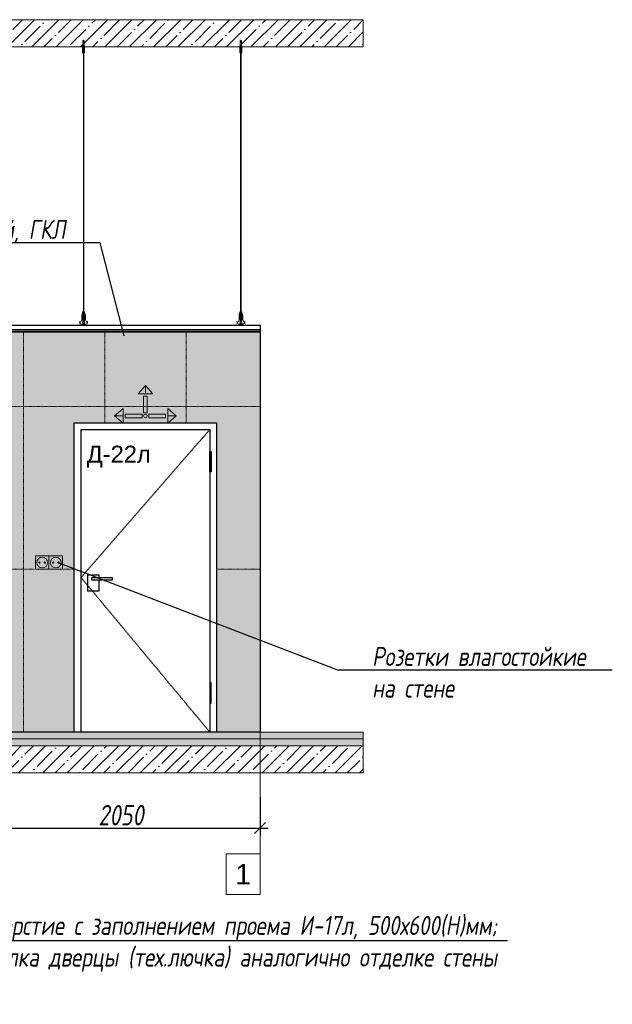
# Model space of a CAD drawing. Header units: millimetres. Extents: x -173851 to 481338, y -267897 to -21875.
# Tile 49 of 126: x -15834 to -11464, y -220548 to -213293. Entities that reach past the tile are written whole.
import ezdxf
from ezdxf import colors
from ezdxf.entities.mleader import LeaderData, LeaderLine
from ezdxf.math import Vec2, Vec3

# ---------------------------------------------------------------- set-up
doc = ezdxf.new("R2010")
doc.units = ezdxf.units.MM
doc.linetypes.add('( Hidden )', pattern=[0.375, 0.25, -0.125])
doc.linetypes.add('DASHDOT', pattern=[25.4, 12.7, -6.35, 0, -6.35])
doc.layers.get('Defpoints').update_dxf_attribs({"color": 31})
for name, color, linetype, lineweight in [('3_RC_Ceiling', 253, 'Continuous', 5), ('A-DETL-GENF', 7, 'Continuous', 5), ('EOM', 1, 'Continuous', 5), ('meb', 26, 'Continuous', 15)]:
    doc.layers.add(name, color=color, linetype=linetype, lineweight=lineweight)
for name, color, linetype, lineweight, true_color in [('dim_per', 7, 'Continuous', 9, 0x172e00), ('dim_razv', 7, 'DASHDOT', 9, 0x0d1b0d), ('pol', 7, 'Continuous', 15, 0x55666d)]:
    doc.layers.add(name, color=color, linetype=linetype, lineweight=lineweight, true_color=true_color)
doc.styles.add('fl_iso paper', font='isocpeur.ttf', dxfattribs={"width": 0.8, "oblique": 10})
doc.styles.get("Standard").update_dxf_attribs({"font": 'arial.ttf'})
doc.dimstyles.new('In tre 1_50', dxfattribs={"dimtxt": 150, "dimasz": 80, "dimexe": 60, "dimexo": 10, "dimgap": 20, "dimtad": 1, "dimdec": 0, "dimrnd": 5, "dimzin": 0, "dimdsep": 46, "dimtxsty": 'fl_iso paper', "dimblk": 'OBLIQUE', "dimcen": 0, "dimdle": 60, "dimadec": 0, "dimazin": 0, "dimtfac": 1, "dimtdec": 0, "dimtofl": 0, "dimtmove": 1, "dimatfit": 1, "dimfxl": 40, "dimtolj": 1, "dimtzin": 0, "dimarcsym": 1})

# ---------------------------------------------------------------- blocks, each defined once
blk = doc.blocks.new('*U534')
at = {"layer": '3_RC_Ceiling', "ltscale": 20}
for p, q in [((490274.8, -63513), (490274.8, -63572.9)), ((490284.8, -63551.1), (490274.8, -63551.1)), ((490277.8, -63552.3), (490277.8, -63572.9)), ((490279.8, -63508.1), (490279.8, -63527.3)), ((490281.8, -63552.3), (490281.8, -63572.9)), ((490284.8, -63513), (490284.8, -63572.9)), ((490272.3, -63565.3), (490277.8, -63565.3)), ((490272.3, -63593.8), (490277.8, -63593.8)), ((490284.8, -63572.9), (490274.8, -63572.9)), ((490277.8, -63600.6), (490277.8, -63559.9)), ((490277.9, -65491.9), (490277.8, -63606.9)), ((490281.8, -63600.6), (490281.8, -63559.8)), ((490281.8, -63565.3), (490287.3, -63565.3)), ((490281.8, -63593.8), (490287.3, -63593.8)), ((490281.9, -65491.9), (490281.8, -63606.9)), ((490277.9, -65511.1), (490277.9, -65482.6)), ((490281.9, -65511.1), (490281.9, -65482.6)), ((490272.4, -65524.1), (490277.9, -65524.1)), ((490272.4, -65552.6), (490277.9, -65552.6)), ((490285.6, -65568.8), (490274.1, -65568.8)), ((490274.1, -65586.8), (490274.1, -65597.8)), ((490276.5, -65574.8), (490276.5, -65571.4)), ((490277.9, -65570.9), (490277, -65570.9)), ((490277.9, -65575.3), (490277, -65575.3)), ((490277.4, -65574.8), (490277.3, -65570.9)), ((490277.9, -65574.8), (490277.4, -65574.8)), ((490277.9, -65559.3), (490277.9, -65518.6)), ((490277.9, -65582.5), (490277.9, -65566.3)), ((490281.9, -65559.4), (490281.9, -65518.6)), ((490281.9, -65524.1), (490287.4, -65524.1)), ((490281.9, -65552.6), (490287.4, -65552.6)), ((490281.9, -65582.5), (490281.9, -65566.3)), ((490282.8, -65570.9), (490281.9, -65570.9)), ((490282.4, -65574.8), (490281.9, -65574.8)), ((490282.8, -65575.3), (490281.9, -65575.3)), ((490282.4, -65574.8), (490282.4, -65570.9)), ((490283.3, -65574.8), (490283.3, -65571.4)), ((490285.6, -65586.8), (490285.6, -65597.8)), ((490274.1, -65597.8), (490274.1, -65604.3)), ((490285.6, -65597.8), (490285.6, -65604.3))]:
    blk.add_line(p, q, dxfattribs=at)
at = {"layer": '3_RC_Ceiling', "ltscale": 20, "elevation": -5.1}
blk.add_lwpolyline([(490272.3, -63554.6), (490272.3, -63605.4, 0.311691), (490287.3, -63605.4), (490287.3, -63554.6, 0.333333)], format="xyb", close=True, dxfattribs=at)
at = {"layer": '3_RC_Ceiling', "ltscale": 20}
for points in [[(490282, -63560.3, 0.15158), (490281.9, -63559.9, 0.106977), (490281.4, -63559.4, 0.07462), (490280.7, -63559.1, 0.061287), (490279.8, -63559, 0.061287), (490279, -63559.1, 0.07462), (490278.3, -63559.4, 0.106977), (490277.8, -63559.9, 0.15158), (490277.7, -63560.3, 0.156429), (490277.8, -63560.8, 0.106977)], [(490282, -63600.1, -0.15158), (490281.9, -63600.6, -0.106977), (490281.4, -63601, -0.07462), (490280.7, -63601.3, -0.061287), (490279.8, -63601.4, -0.061287), (490279, -63601.3, -0.07462), (490278.3, -63601, -0.106977), (490277.8, -63600.6, -0.15158), (490277.7, -63600.1, -0.156429), (490277.8, -63599.6, -0.106977)], [(490282, -63560.4, -0.164855), (490281.8, -63560.8, -0.106977)], [(490281.8, -63599.6, -0.164855), (490282, -63600.1, -0.15158)], [(490287.4, -65524.7, -0.160742), (490293.9, -65538), (490293.9, -65568.4, 0.196304), (490301, -65585.9, -0.186577), (490301.9, -65587.9, 0.403263), (490303.4, -65589.3), (490303.4, -65589.3, 0.315299), (490304.8, -65588.4), (490305, -65587.7, -0.253979), (490306.1, -65586.8, -0.113914), (490306.5, -65586.8, -0.349227), (490307.7, -65588.2), (490307.7, -65590.4, -0.065543), (490307.5, -65591.7), (490306.1, -65596.9, -0.339454), (490296.4, -65604.3), (490263.3, -65604.3, -0.339454), (490253.6, -65596.9), (490252.2, -65591.7, -0.065543), (490252, -65590.4), (490252, -65588.2, -0.349227), (490253.2, -65586.8, -0.113914), (490253.6, -65586.8, -0.253979), (490254.7, -65587.7), (490254.9, -65588.4, 0.315299), (490256.4, -65589.3), (490256.4, -65589.3, 0.403263), (490257.9, -65587.9, -0.186577), (490258.7, -65585.9, 0.196304), (490265.9, -65568.4), (490265.9, -65538, -0.160742), (490272.4, -65524.7)], [(490285.6, -65588.8), (490286.4, -65588.8, 0.414214), (490286.9, -65588.3), (490286.9, -65587.3, 0.414214), (490286.4, -65586.8), (490273.4, -65586.8, 0.414214), (490272.9, -65587.3), (490272.9, -65588.3, 0.414214), (490273.4, -65588.8), (490274.1, -65588.8)], [(490282, -65519.1, 0.15158), (490281.9, -65518.6, 0.106977), (490281.4, -65518.2, 0.07462), (490280.7, -65517.9, 0.061287), (490279.9, -65517.8, 0.061287), (490279, -65517.9, 0.07462), (490278.3, -65518.2, 0.106977), (490277.8, -65518.6, 0.15158), (490277.7, -65519.1, 0.156429), (490277.9, -65519.6, 0.106977)], [(490282, -65558.9, -0.15158), (490281.9, -65559.3, -0.106977), (490281.4, -65559.8, -0.07462), (490280.7, -65560.1, -0.061287), (490279.9, -65560.2, -0.061287), (490279, -65560.1, -0.07462), (490278.3, -65559.8, -0.106977), (490277.8, -65559.3, -0.15158), (490277.7, -65558.9, -0.156429), (490277.9, -65558.4, -0.106977)], [(490282, -65519.1, -0.164855), (490281.9, -65519.6, -0.106977)], [(490281.9, -65558.4, -0.164855), (490282, -65558.9, -0.15158)], [(490285.6, -65595.8), (490286.4, -65595.8, -0.414214), (490286.9, -65596.3), (490286.9, -65597.3, -0.414214), (490286.4, -65597.8), (490273.4, -65597.8, -0.414214), (490272.9, -65597.3), (490272.9, -65596.3, -0.414214), (490273.4, -65595.8), (490274.1, -65595.8)], [(490285.6, -65604.3), (490285.6, -65605.3, -0.414214), (490282.6, -65608.3), (490277.1, -65608.3, -0.414214), (490274.1, -65605.3), (490274.1, -65604.3)]]:
    blk.add_lwpolyline(points, format="xyb", dxfattribs=at)
blk.add_lwpolyline([(490272.4, -65513.4), (490272.4, -65564.2, 0.311691), (490287.4, -65564.2), (490287.4, -65513.4, 0.333333)], format="xyb", close=True, dxfattribs=at)
at = {"layer": '3_RC_Ceiling', "ltscale": 20, "const_width": 2.22}
blk.add_lwpolyline([(490307.6, -65584.7, -1), (490312.1, -65584.7), (490312.1, -65586.3, -0.267949), (490311.4, -65587.5, 0.57735), (490311.4, -65589.9, -0.267949), (490312.1, -65591.1), (490312.1, -65593.7, -0.267949), (490311.4, -65594.9, 0.57735), (490311.4, -65597.3, -0.267949), (490312.1, -65598.5), (490312.1, -65601.2, -0.267949), (490311.4, -65602.4, 0.57735), (490311.4, -65604.8, -0.267949), (490312.1, -65606), (490312.1, -65608.8, -0.414214), (490310.7, -65610.2), (490304.5, -65610.2, -0.247529), (490303.3, -65609.6, 0.247529), (490302.2, -65609), (490298.3, -65609, 0.247529), (490297.1, -65609.6, -0.247529), (490296, -65610.2), (490282.3, -65610.2, -0.267949), (490281.1, -65609.5, 0.57735), (490278.7, -65609.5, -0.267949), (490277.5, -65610.2), (490263.7, -65610.2, -0.247529), (490262.6, -65609.6, 0.247529), (490261.4, -65609), (490257.6, -65609, 0.247529), (490256.4, -65609.6, -0.247529), (490255.3, -65610.2), (490249, -65610.2, -0.414214), (490247.6, -65608.8), (490247.6, -65606, -0.267949), (490248.3, -65604.8, 0.57735), (490248.3, -65602.4, -0.267949), (490247.6, -65601.2), (490247.6, -65598.5, -0.267949), (490248.3, -65597.3, 0.57735), (490248.3, -65594.9, -0.267949), (490247.6, -65593.7), (490247.6, -65591.1, -0.267949), (490248.3, -65589.9, 0.57735), (490248.3, -65587.5, -0.267949), (490247.6, -65586.3), (490247.6, -65584.7, -1), (490252.1, -65584.7, -1)], format="xyb", dxfattribs=at)
at = {"layer": '3_RC_Ceiling', "ltscale": 20, "flags": 128}
blk.add_lwpolyline([(490285.6, -65586.8, -0.414214), (490286.1, -65586.3), (490286.6, -65586.3), (490286.6, -65573.3), (490286.1, -65573.3, -0.414214), (490285.6, -65572.8), (490285.6, -65567.9), (490274.1, -65567.9), (490274.1, -65572.8, -0.414214), (490273.6, -65573.3), (490273.1, -65573.3), (490273.1, -65586.3), (490273.6, -65586.3, -0.414214), (490274.1, -65586.8)], format="xyb", dxfattribs=at)
at = {"layer": '3_RC_Ceiling', "ltscale": 20}
for centre in [(490279.8, -63569.1), (490279.8, -63589.1), (490279.9, -65527.8), (490279.9, -65547.8)]:
    blk.add_circle(centre, 1.6, dxfattribs=at)
for centre, radius, start, end in [((490279.8, -63579.1), 2.8, 131.81165, 228.19115), ((490279.8, -63579.1), 2.8, 131.81165, 228.19115), ((490279.8, -63579.1), 2.8, 48.19102, 131.81165), ((490279.8, -63579.1), 2.8, 228.19115, 311.81178), ((490279.8, -63579.1), 2.8, 311.81178, 48.19102), ((490277, -65571.4), 0.5, 90.0014, 180.0014), ((490277, -65574.8), 0.5, 180.0014, 270.0014), ((490279.9, -65537.8), 2.8, 131.81165, 228.19115), ((490279.9, -65537.8), 2.8, 131.81165, 228.19115), ((490278.4, -65582.5), 0.531, 180.0014, 219.64067), ((490279.9, -65537.8), 2.8, 48.19102, 131.81165), ((490279.9, -65537.8), 2.8, 228.19115, 311.81178), ((490279.1, -65581.9), 1.44, 219.64067, 243.43635), ((490279.6, -65581), 2.48, 243.43635, 258.30048), ((490279.9, -65579.5), 3.99, 258.30048, 270.0014), ((490279.9, -65579.5), 3.99, 270.0014, 281.70232), ((490280.2, -65581), 2.48, 281.70232, 296.56645), ((490280.6, -65581.9), 1.44, 296.56645, 320.36213), ((490279.9, -65537.8), 2.8, 311.81178, 48.19102), ((490281.3, -65582.5), 0.531, 320.36213, 0.0014), ((490282.8, -65571.4), 0.5, 0.0014, 90.0014), ((490282.8, -65574.8), 0.5, 270.0014, 0.0014)]:
    blk.add_arc(centre, radius, start, end, dxfattribs=at)
blk = doc.blocks.new('*U535')
at = {"layer": '3_RC_Ceiling'}
blk.add_blockref('*U534', (-490279.9, 64657.8, 2.5), dxfattribs=at)
blk = doc.blocks.new('*U536')
at = {"color": 0, "linetype": 'ByBlock', "lineweight": -2, "transparency": 16777216}
for p in [(0, 0), (1160, 0), (2320, 0), (3480, 0), (4640, 0), (5800, 0), (6960, 0), (8120, 0), (9280, 0)]:
    blk.add_blockref('*U535', p, dxfattribs=at)
blk = doc.blocks.new('*U661')
at = {"layer": 'dim_razv', "color": 253, "ltscale": 0.3, "transparency": 33554687}
blk.add_lwpolyline([(0, -1500), (0, 1450)], dxfattribs=at)
blk = doc.blocks.new('*U662')
at = {"layer": 'dim_razv', "color": 0, "linetype": 'ByBlock', "lineweight": -2, "transparency": 16777216}
blk.add_blockref('*U661', (0, 0), dxfattribs=at)
blk = doc.blocks.new('_Oblique')
at = {"color": 0, "linetype": 'ByBlock', "lineweight": -2}
blk.add_line((-0.5, -0.5), (0.5, 0.5), dxfattribs=at)
blk = doc.blocks.new('*D668')
at = {"layer": 'Defpoints', "color": 0, "linetype": 'ByBlock', "transparency": 16777216}
for p in [(-16111.8, -219002.2), (-14061.8, -219009.9), (-14061.8, -219249.8)]:
    blk.add_point(p, dxfattribs=at)
at = {"layer": 'dim_razv', "color": 0, "linetype": 'ByBlock', "lineweight": -2, "transparency": 16777216}
for p, q in [((-16111.8, -219012.2), (-16111.8, -219309.8)), ((-14061.8, -219019.9), (-14061.8, -219309.8)), ((-16171.8, -219249.8), (-14001.8, -219249.8))]:
    blk.add_line(p, q, dxfattribs=at)
at = {"layer": 'dim_razv', "color": 0, "linetype": 'ByBlock', "lineweight": -2, "transparency": 16777216, "xscale": 80, "yscale": 80, "zscale": 80, "rotation": 180}
blk.add_blockref('_Oblique', (-16111.8, -219249.8), dxfattribs=at)
at = {"layer": 'dim_razv', "color": 0, "linetype": 'ByBlock', "lineweight": -2, "transparency": 16777216, "xscale": 80, "yscale": 80, "zscale": 80}
blk.add_blockref('_Oblique', (-14061.8, -219249.8), dxfattribs=at)
at = {"layer": 'dim_razv', "color": 0, "linetype": 'ByBlock', "transparency": 16777216, "insert": (-15086.8, -219154.8), "char_height": 150, "attachment_point": 5, "style": 'fl_iso paper'}
blk.add_mtext('\\A1;2050', dxfattribs=at)
blk = doc.blocks.new('1')
at = {"layer": 'pol', "linetype": 'ByBlock'}
h = blk.add_hatch(color=1, dxfattribs=at)
h.paths.add_polyline_path([(35776.4, 73135.4), (35803.1, 73135.4), (35803.1, 73259), (35776.4, 73259)])
h.paths.add_polyline_path([(35789.8, 73274.6), (35843.2, 73274.6), (35789.8, 73338.2)])
h.paths.add_polyline_path([(35789.8, 73274.6), (35736.3, 73274.6), (35789.8, 73338.2)])
edge = h.paths.add_edge_path()
edge.add_arc((35789.8, 73110.5), 13.4, 0, 360)
h = blk.add_hatch(color=1, dxfattribs=at)
h.paths.add_polyline_path([(35813.3, 73097.1), (35813.3, 73123.9), (35936.9, 73123.9), (35936.9, 73097.1)])
h.paths.add_polyline_path([(35952.5, 73110.5), (35952.5, 73164), (36016.1, 73110.5)])
h.paths.add_polyline_path([(35952.5, 73110.5), (35952.5, 73057), (36016.1, 73110.5)])
at = {"layer": 'pol', "color": 1, "linetype": 'ByBlock'}
for points in [[(35789.8, 73274.6), (35736.3, 73274.6), (35789.8, 73338.2), (35789.8, 73274.6)], [(35789.8, 73274.6), (35843.2, 73274.6), (35789.8, 73338.2), (35789.8, 73274.6)], [(35952.5, 73110.5), (35952.5, 73164), (36016.1, 73110.5), (35952.5, 73110.5)], [(35952.5, 73110.5), (35952.5, 73057), (36016.1, 73110.5), (35952.5, 73110.5)]]:
    blk.add_lwpolyline(points, dxfattribs=at)
for points in [[(35776.4, 73135.4), (35803.1, 73135.4), (35803.1, 73259), (35776.4, 73259)], [(35813.3, 73097.1), (35813.3, 73123.9), (35936.9, 73123.9), (35936.9, 73097.1)]]:
    blk.add_lwpolyline(points, close=True, dxfattribs=at)
blk.add_circle((35789.8, 73110.5), 13.4, dxfattribs=at)

msp = doc.modelspace()

# ---------------------------------------------------------------- hatches: boundary and pattern name
at = {"layer": 'A-DETL-GENF'}
h = msp.add_hatch(dxfattribs=at)
h.set_pattern_fill('ANSI35', color=256, scale=20, style=0)
h.set_pattern_definition([(45, (-144617.71, -221132.36), (-89.80256, 89.80256), []), (45, (-144527.91, -221132.36), (-89.80256, 89.80256), [158.75, -31.75, 0, -31.75])])
h.paths.add_polyline_path([(-24061.8, -213493), (-13300.6, -213493), (-13300.6, -213293), (-24061.8, -213293)])
h = msp.add_hatch(dxfattribs=at)
h.set_pattern_fill('AR-CONC', color=256, style=0)
h.set_pattern_definition([(50, (-144617.71, -226384.18), (182.18467, -15.93909), [19.05, -209.55]), (355, (-144617.71, -226384.18), (-35.24342, 191.05685), [15.24, -167.64058]), (100.45144, (-144602.53, -226385.51), (146.94125, 175.11775), [16.19, -178.09024]), (46.1842, (-144617.71, -226333.38), (271.07904, -42.04233), [28.575, -314.325]), (96.63556, (-144595.12, -226336.89), (237.40413, 247.4261), [24.285, -267.1356]), (351.18415, (-144617.71, -226333.38), (237.40413, 247.4261), [22.85997, -251.45973]), (21, (-144592.31, -226346.08), (151.61439, -102.2652), [19.05, -209.55]), (326, (-144592.31, -226346.08), (61.80203, 184.18797), [15.24, -167.64]), (71.45144, (-144579.68, -226354.6), (213.41642, 81.92277), [16.19, -178.08994]), (37.5, (-144617.715, -226384.18), (3.088603, 84.55504), [0, -165.608, 0, -170.18, 0, -168.275]), (7.5, (-144617.715, -226384.18), (66.81966, 100.180575), [0, -97.028, 0, -161.798, 0, -64.135]), (327.5, (-144674.36, -226384.18), (135.590595, -5.728744), [0, -63.5, 0, -198.12, 0, -262.89]), (317.5, (-144699.76, -226384.18), (148.12918, 25.42649), [0, -82.55, 0, -131.572, 0, -186.69])])
h.paths.add_polyline_path([(-24061.8, -218593), (-13300.6, -218593), (-13300.6, -218543), (-24061.8, -218543)])
h = msp.add_hatch(dxfattribs=at)
h.set_pattern_fill('ANSI35', color=256, scale=10, style=0)
h.set_pattern_definition([(45, (-144617.715, -226384.18), (-44.90128, 44.90128), []), (45, (-144572.813, -226384.18), (-44.90128, 44.90128), [79.375, -15.875, 0, -15.875])])
h.paths.add_polyline_path([(-13300.6, -218643), (-24061.8, -218643), (-24061.8, -218593), (-13300.6, -218593)])
h = msp.add_hatch(dxfattribs=at)
h.set_pattern_fill('ANSI35', color=256, scale=20, style=0)
h.set_pattern_definition([(45, (-144617.71, -226384.18), (-89.80256, 89.80256), []), (45, (-144527.91, -226384.18), (-89.80256, 89.80256), [158.75, -31.75, 0, -31.75])])
h.paths.add_polyline_path([(-24061.8, -218843), (-13300.6, -218843), (-13300.6, -218643), (-24061.8, -218643)])
at = {"layer": 'dim_razv', "true_color": 0xffffff, "transparency": 33554687}
h = msp.add_hatch(dxfattribs=at)
h.set_pattern_fill('AR-SAND', scale=3, angle=315)
h.paths.add_polyline_path([(-23661.7, -218543), (-20911.7, -218543), (-20911.7, -215593), (-23661.7, -215593)])
h.paths.add_polyline_path([(-20911.7, -218543), (-19061.7, -218543), (-19061.7, -215593), (-20911.7, -215593)])
h.paths.add_polyline_path([(-18461.6, -218543), (-19061.7, -218543), (-19061.7, -215593), (-18461.6, -215593)])
h.paths.add_polyline_path([(-18261.8, -215593), (-18461.6, -215593), (-18461.6, -218543), (-18261.8, -218543)])
h.paths.add_polyline_path([(-16111.8, -218543), (-18261.8, -218543), (-18261.8, -215593), (-16111.8, -215593)])
h.paths.add_polyline_path([(-15431.8, -216263), (-14381.8, -216263), (-14381.8, -218543), (-15431.8, -218543)], flags=16)
h.paths.add_polyline_path([(-14061.8, -218543), (-16111.8, -218543), (-16111.8, -215593), (-14061.8, -215593)])

# ---------------------------------------------------------------- linework, layer by layer
at = {"lineweight": 13}
for points in [[(-24061.8, -213493), (-13300.6, -213493), (-13300.6, -213293), (-24061.8, -213293)], [(-24061.8, -218593), (-13300.6, -218593), (-13300.6, -218543), (-24061.8, -218543)], [(-13300.6, -218643), (-24061.8, -218643), (-24061.8, -218593), (-13300.6, -218593)], [(-24061.8, -218843), (-13300.6, -218843), (-13300.6, -218643), (-24061.8, -218643)]]:
    msp.add_lwpolyline(points, close=True, dxfattribs=at)
at = {"linetype": 'ByBlock'}
for points in [[(-23661.7, -215543), (-14061.8, -215543), (-14061.8, -215578), (-23661.7, -215578)], [(-14061.8, -215593), (-23661.7, -215593), (-23661.7, -215578), (-14061.8, -215578)], [(-14061.8, -218543), (-16111.8, -218543), (-16111.8, -215593), (-14061.8, -215593)], [(-15431.8, -216263), (-14381.8, -216263), (-14381.8, -218543), (-15431.8, -218543)], [(-15381.8, -216313), (-14431.8, -216313), (-14431.8, -218543), (-15381.8, -218543)], [(-14431.8, -216475.3), (-14421.8, -216475.3), (-14421.8, -216625.3), (-14431.8, -216625.3)], [(-15301.8, -217403), (-15151.8, -217403), (-15151.8, -217423), (-15301.8, -217423)], [(-14431.8, -218330.6), (-14421.8, -218330.6), (-14421.8, -218180.6), (-14431.8, -218180.6)]]:
    msp.add_lwpolyline(points, close=True, dxfattribs=at)
at = {"color": 253, "linetype": '( Hidden )', "lineweight": 13, "ltscale": 15}
msp.add_lwpolyline([(-14431.8, -216313), (-15381.8, -217403), (-14431.8, -218543)], dxfattribs=at)
at = {"linetype": 'ByBlock'}
msp.add_lwpolyline([(-15251.8, -217423), (-15251.8, -217503), (-15331.8, -217503), (-15331.8, -217383), (-15251.8, -217383), (-15251.8, -217403)], dxfattribs=at)
at = {"layer": 'dim_razv', "color": 253, "ltscale": 0.3, "transparency": 33554687}
for points in [[(-15206.8, -216263), (-15206.8, -215593)], [(-14606.8, -216263), (-14606.8, -215593)], [(-23661.7, -216143), (-14061.8, -216143)], [(-23661.7, -217343), (-15431.8, -217343)], [(-14381.8, -217343), (-14061.8, -217343)]]:
    msp.add_lwpolyline(points, dxfattribs=at)
at = {"layer": 'EOM', "color": 172, "linetype": 'ByBlock', "true_color": 0x0000d6}
for points in [[(-15618.1, -217343), (-15718.1, -217343), (-15718.1, -217243), (-15618.1, -217243)], [(-15518.1, -217343), (-15618.1, -217343), (-15618.1, -217243), (-15518.1, -217243)]]:
    msp.add_lwpolyline(points, close=True, dxfattribs=at)
for centre, radius in [((-15668.1, -217293), 40), ((-15688.1, -217293), 5), ((-15648.1, -217293), 5), ((-15568.1, -217293), 40), ((-15588.1, -217293), 5), ((-15548.1, -217293), 5)]:
    msp.add_circle(centre, radius, dxfattribs=at)
at = {"layer": 'meb', "color": 5, "true_color": 0x0505ff}
msp.add_lwpolyline([(-14061.8, -218435.7), (-14061.8, -219739.9)], dxfattribs=at)
msp.add_lwpolyline([(-14311.8, -219739.9), (-14061.8, -219739.9), (-14061.8, -219439.9), (-14311.8, -219439.9)], close=True, dxfattribs=at)

# ---------------------------------------------------------------- block references
at = {"linetype": 'ByBlock'}
msp.add_blockref('*U536', (-23482.7, -214590.5, -2.5), dxfattribs=at)
for p, xscale, rotation in [((58203.6, -251782.7), 0.9938708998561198, 89.99999999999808), ((-88017.4, -251782.7), -0.9938708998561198, 270.0000000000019)]:
    msp.add_blockref('1', p, dxfattribs=dict(at, xscale=xscale, rotation=rotation))
at = {"layer": 'dim_razv', "linetype": 'ByBlock'}
msp.add_blockref('*U662', (-15806.8, -217043), dxfattribs=at)

# ---------------------------------------------------------------- texts
at = {"color": 252, "linetype": 'ByBlock', "insert": (-15103.7, -216512.7), "char_height": 125, "attachment_point": 5}
msp.add_mtext_dynamic_manual_height_columns('Д-22л', width=219.763, gutter_width=12.5, heights=[0], dxfattribs=at)
at = {"layer": 'meb', "color": 5, "true_color": 0x0505ff, "insert": (-14186.8, -219589.9), "char_height": 150, "attachment_point": 5}
msp.add_mtext_dynamic_manual_height_columns('1', width=165.776, gutter_width=12.5, heights=[0], dxfattribs=at)

# ---------------------------------------------------------------- dimensions: what is measured, and where the dimension line sits
at = {"layer": 'dim_razv', "linetype": 'ByBlock'}
dim = msp.add_linear_dim(base=(-14061.8, -219249.8), p1=(-16111.8, -219002.2), p2=(-14061.8, -219009.9), dimstyle='In tre 1_50', dxfattribs=at)
dim.commit()
dim.dimension.update_dxf_attribs({"geometry": '*D668', "text_midpoint": (-15086.8, -219154.8)})

# ---------------------------------------------------------------- leaders
at = {"layer": 'dim_per', "linetype": 'ByBlock'}
ml = msp.add_multileader_mtext('Standard', dxfattribs=at)
ml.set_content('Потолок подвесной, ГКЛ', color=256, style='fl_iso paper')
ml.set_leader_properties()
ml.build(insert=Vec2(0, 0))
ml.multileader.update_dxf_attribs({"text_left_attachment_type": 6, "text_right_attachment_type": 6, "dogleg_length": 252.8})
ctx = ml.context
ctx.base_point, ctx.char_height, ctx.plane_origin = Vec3(-17235.6, -214936.1), 140, Vec3(-14893.7, -212728.3)
ctx.left_attachment, ctx.right_attachment, ctx.text_align_type = 6, 6, 2
notes = []
notes.append((ctx, [(1, (1, 1, 0), (-15241.4, -214936.1), (-1, 0), 252.8, [(0, [(-15062, -215627.1)], 0, [])])]))
ctx.mtext.insert, ctx.mtext.alignment, ctx.mtext.flow_direction = Vec3(-15496.2, -214768.1), 3, 5
ml = msp.add_multileader_mtext('Standard', dxfattribs=at)
ml.set_content('Розетки влагостойкие на стене', color=256, style='fl_iso paper')
ml.set_leader_properties()
ml.build(insert=Vec2(0, 0))
ml.multileader.update_dxf_attribs({"text_left_attachment_type": 6, "text_right_attachment_type": 6, "dogleg_length": 252.8})
ctx = ml.context
ctx.base_point, ctx.char_height, ctx.plane_origin = Vec3(-13236.9, -218083.2), 140, Vec3(-7510.5, -223882.2)
ctx.left_attachment, ctx.right_attachment = 6, 6
notes.append((ctx, [(1, (1, 1, 0), (-13489.7, -218083.2), (1, 0), 252.8, [(0, [(-15561.5, -217289.1)], 0, [])])]))
ctx.mtext.insert, ctx.mtext.width, ctx.mtext.flow_direction = Vec3(-13234.9, -217915.2), 1753.646, 5
ml = msp.add_multileader_mtext('Standard', dxfattribs=at)
ml.set_content('Отверстие с заполнением проема И-17л, 500х600(Н)мм;\\Pотделка дверцы (тех.лючка) аналогично отделке стены', color=256, style='fl_iso paper')
ml.set_leader_properties()
ml.build(insert=Vec2(0, 0))
ml.multileader.update_dxf_attribs({"text_left_attachment_type": 6, "text_right_attachment_type": 6, "dogleg_length": 252.8})
ctx = ml.context
ctx.base_point, ctx.char_height, ctx.plane_origin = Vec3(-16438.6, -220079.1), 140, Vec3(-19412, -217355.5)
ctx.left_attachment, ctx.right_attachment, ctx.text_align_type = 6, 6, 2
notes.append((ctx, [(0, (1, 1, 0), (-16691.4, -220079.1), (1, 0), 252.8, [(0, [(-17110.2, -217586.3), (-16410.2, -217586.3)], 0, [])])]))
ctx.mtext.insert, ctx.mtext.width, ctx.mtext.alignment, ctx.mtext.flow_direction = Vec3(-12313, -219897.1), 4314.483, 3, 5
for ctx, leaders in notes:
    for number, flags, end, landing, length, lines in leaders:
        leader = LeaderData()
        leader.index, (leader.has_last_leader_line, leader.has_dogleg_vector, leader.attachment_direction) = number, flags
        leader.last_leader_point, leader.dogleg_vector, leader.dogleg_length = Vec3(end), Vec3(landing), length
        for number, points, colour, breaks in lines:
            line = LeaderLine()
            line.index, line.vertices, line.color, line.breaks = number, Vec3.list(points), colors.encode_raw_color(colour), breaks
            leader.lines.append(line)
        ctx.leaders.append(leader)

doc.saveas('drawing.dxf')
